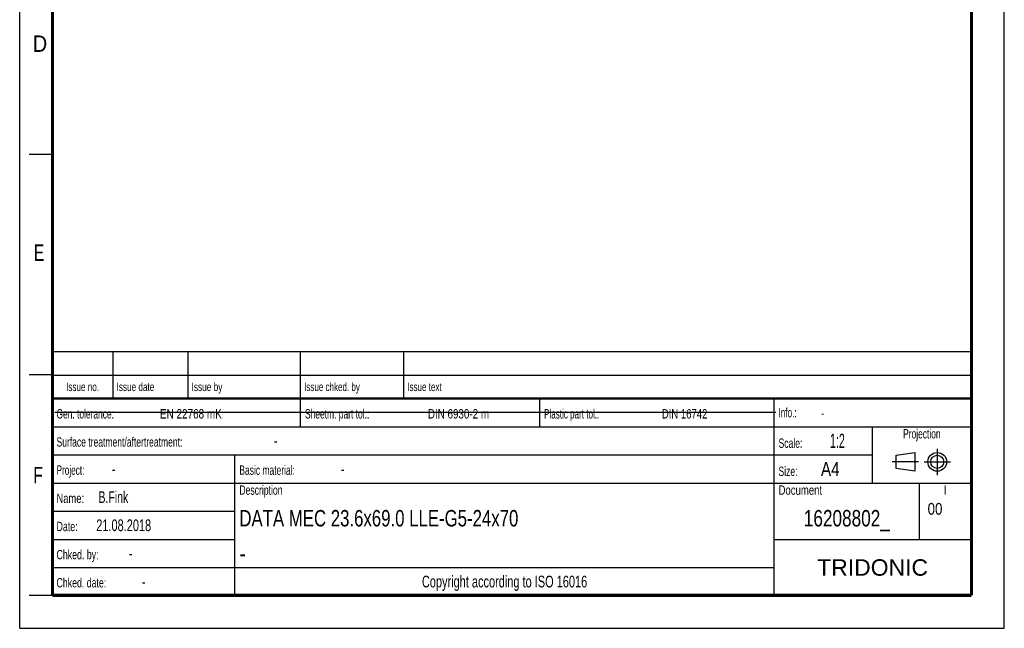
# Model space of a CAD drawing. Header units: millimetres. Extents: x 0 to 210, y 0 to 297.
# Tile 1 of 17: x 0 to 210, y 0 to 130. Entities that reach past the tile are written whole.
import ezdxf
from ezdxf.enums import TextEntityAlignment as Align

# ---------------------------------------------------------------- set-up
doc = ezdxf.new("R2010")
doc.units = ezdxf.units.MM
doc.header["$LTSCALE"] = 19.36
doc.linetypes.add('CENTER', pattern=[0.6, 0.375, -0.075, 0.075, -0.075])
doc.layers.get('0').update_dxf_attribs({"linetype": 'CONTINUOUS'})
doc.layers.add('DEFAULT_1', color=7, linetype='CENTER')
doc.layers.add('Z_NOTICE', color=7, linetype='CONTINUOUS')
doc.styles.get("Standard").update_dxf_attribs({"font": 'txt', "width": 0.7})
doc.styles.add('TEXTSTYLE_2', font='txt', dxfattribs={"width": 0.75})
doc.styles.add('TEXTSTYLE_5', font='arial.ttf')

# ---------------------------------------------------------------- blocks, each defined once
blk = doc.blocks.new('PROJEKTIONSMETHODE_BL0', base_point=(192.31, 35.47))
at = {"color": 2, "linetype": 'CONTINUOUS'}
for p, q in [((186.91, 36.87), (190.91, 37.47)), ((186.91, 34.07), (186.91, 36.87)), ((190.91, 37.47), (190.91, 33.47)), ((190.91, 33.47), (186.91, 34.07))]:
    blk.add_line(p, q, dxfattribs=at)
for radius in [2, 1.4]:
    blk.add_circle((195.71, 35.47), radius, dxfattribs=at)
at = {"layer": 'DEFAULT_1', "color": 2, "linetype": 'CENTER'}
for p, q in [((195.71, 38.27), (195.71, 32.67)), ((191.71, 35.47), (186.11, 35.47)), ((192.91, 35.47), (198.5, 35.47))]:
    blk.add_line(p, q, dxfattribs=at)

msp = doc.modelspace()

# ---------------------------------------------------------------- linework, layer by layer
at = {"color": 2, "linetype": 'CONTINUOUS'}
for p, q in [((0, 0), (0, 297)), ((210, 0), (210, 297)), ((7, 101), (2, 101)), ((6.91362, 48.96015), (6.91362, 58.96015)), ((6.91362, 58.96015), (202.91362, 58.96015)), ((19.91362, 48.96015), (19.91362, 58.96015)), ((35.91362, 48.96015), (35.91362, 58.96015)), ((59.91362, 48.96015), (59.91362, 58.96015)), ((81.91362, 48.96015), (81.91362, 58.96015)), ((202.91362, 48.96015), (202.91362, 58.96015)), ((7, 54), (2, 54)), ((6.91362, 53.96015), (202.91362, 53.96015)), ((6.91355, 6.96013), (6.91355, 48.96013)), ((6.91355, 48.96013), (202.91355, 48.96013)), ((6.91362, 48.96015), (202.91362, 48.96015)), ((59.91355, 42.96013), (59.91355, 48.96013)), ((110.91355, 42.96013), (110.91355, 48.96013)), ((160.91355, 6.96013), (160.91355, 48.96013)), ((202.91355, 6.96013), (202.91355, 48.96013)), ((6.91355, 42.96013), (202.91355, 42.96013)), ((181.91355, 30.96013), (181.91355, 42.96013)), ((6.91355, 36.96013), (181.91355, 36.96013)), ((45.91355, 6.96013), (45.91355, 36.96013)), ((6.91355, 30.96013), (202.91355, 30.96013)), ((191.91355, 18.96013), (191.91355, 30.96013)), ((6.91355, 24.96013), (45.91355, 24.96013)), ((6.91355, 18.96013), (45.91355, 18.96013)), ((160.91355, 18.96013), (202.91355, 18.96013)), ((6.91355, 12.96013), (160.91355, 12.96013)), ((7, 7), (2, 7)), ((6.91355, 6.96013), (202.91355, 6.96013)), ((0, 0), (210, 0))]:
    msp.add_line(p, q, dxfattribs=at)
at = {"color": 7, "linetype": 'CONTINUOUS'}
msp.add_line((7.46812, 46.04239), (161.26812, 46.04239), dxfattribs=at)
for points, const_width in [([(7, 7), (7, 290)], 0.7), ([(203, 7), (203, 290)], 0.7), ([(7, 49), (203, 49)], 0.5), ([(7, 7), (203, 7)], 0.7)]:
    msp.add_lwpolyline(points, dxfattribs=dict(at, const_width=const_width))

# ---------------------------------------------------------------- block references
at = {"color": 2, "linetype": 'CONTINUOUS'}
msp.add_blockref('PROJEKTIONSMETHODE_BL0', (192.30508, 35.46975), dxfattribs=at)

# ---------------------------------------------------------------- texts
at = {"color": 5, "linetype": 'CONTINUOUS', "style": 'TEXTSTYLE_2'}
for s, width, p in [('D', 0.904762, (2.80729, 122.85717)), ('E', 0.714286, (3.00245, 78.30247)), ('F', 0.714286, (2.92219, 30.89704))]:
    msp.add_text(s, height=3.5, dxfattribs=dict(at, width=width)).set_placement(p)
at = {"layer": 'Z_NOTICE', "color": 5, "linetype": 'CONTINUOUS', "style": 'TEXTSTYLE_2'}
for s, height, width, p in [('Issue date ', 1.8, 0.725108, (20.66362, 50.56015)), ('Issue by ', 1.8, 0.732804, (36.66362, 50.56015)), ('Issue chked. by', 1.8, 0.711111, (60.66362, 50.56015)), ('Issue text ', 1.8, 0.712121, (82.66362, 50.56015)), ('Gen. tolerance:', 2, 0.669841, (7.85105, 44.71013)), ('EN 22768 mK', 2, 0.792208, (29.91057, 44.71013)), ('Sheetm. part tol.:', 2, 0.67328, (60.85105, 44.71013)), ('DIN 6930-2 m', 2, 0.78373, (87.05343, 44.71013)), ('Plastic part tol.:', 2, 0.642857, (111.85105, 44.71013)), ('DIN 16742', 2, 0.759259, (136.95819, 44.71013)), ('Info.: ', 2, 0.64966, (161.85105, 44.96013)), ('Surface treatment/aftertreatment: ', 2, 0.681373, (7.85105, 38.71013)), ('Scale:  ', 2, 0.684524, (161.85105, 38.46013)), ('1:2', 3, 0.571429, (172.80343, 38.46013)), ('-', 2.5, 0.714286, (54.18438, 38.71013)), ('Project: ', 2, 0.656085, (7.85105, 32.71013)), ('-', 2.5, 0.714286, (19.66057, 32.71013)), ('Basic material: ', 2, 0.675595, (46.85105, 32.71013)), ('-', 2.5, 0.714286, (68.47009, 32.71013)), ('Size: ', 2, 0.678571, (161.85105, 32.46013)), (' A4', 3, 0.809524, (169.9939, 32.46013)), ('B.Fink', 2.5, 0.670635, (16.80343, 26.71013)), ('Description', 2, 0.688312, (46.85105, 28.46013)), ('Document', 2, 0.761905, (161.85105, 28.46013)), ('Name: ', 2, 0.746032, (7.85105, 26.71013)), (' 00', 2.5, 0.849206, (192.85105, 24.21013)), ('21.08.2018', 2.5, 0.7, (16.32724, 20.71013)), ('Date: ', 2, 0.706349, (7.85105, 20.71013)), ('Chked. by: ', 2, 0.701299, (7.85105, 14.71013)), ('-', 2.5, 0.714286, (23.27962, 14.71013)), ('Chked. date: ', 2, 0.699634, (7.85105, 8.71013)), ('-', 2.5, 0.714286, (26.04152, 8.71013))]:
    msp.add_text(s, height=height, dxfattribs=dict(at, width=width)).set_placement(p)
for s, height, width, p in [('Issue no.', 1.8, 0.719577, (13.41362, 50.56015)), ('Projection', 2, 0.671429, (192.41355, 40.46013)), ('I', 2, 0.833333, (197.41355, 28.46013)), ('Copyright according to ISO 16016', 2.5, 0.700149, (103.41355, 8.71013))]:
    msp.add_text(s, height=height, dxfattribs=dict(at, width=width)).set_placement(p, align=Align.CENTER)
at = {"layer": 'Z_NOTICE', "color": 5, "linetype": 'CONTINUOUS', "width": 0.714286}
msp.add_text('-', height=1.8, dxfattribs=at).set_placement((170.94628, 44.96013))
at = {"layer": 'Z_NOTICE', "color": 7, "linetype": 'CONTINUOUS', "style": 'TEXTSTYLE_2'}
for s, width, p in [('DATA MEC 23.6x69.0 LLE-G5-24x70', 0.764977, (46.85105, 21.71013)), ('-', 0.904762, (46.85105, 14.21013))]:
    msp.add_text(s, height=3.5, dxfattribs=dict(at, width=width)).set_placement(p)
at = {"layer": 'Z_NOTICE', "color": 7, "linetype": 'CONTINUOUS', "style": 'TEXTSTYLE_2', "width": 0.783069}
msp.add_text('16208802_', height=3.5, dxfattribs=at).set_placement((176.41355, 21.71013), align=Align.CENTER)
at = {"layer": 'Z_NOTICE', "color": 5, "linetype": 'CONTINUOUS', "style": 'TEXTSTYLE_5'}
msp.add_text('TRIDONIC', height=3.5, dxfattribs=at).set_placement((181.91355, 11.21013), align=Align.CENTER)

doc.saveas('drawing.dxf')
